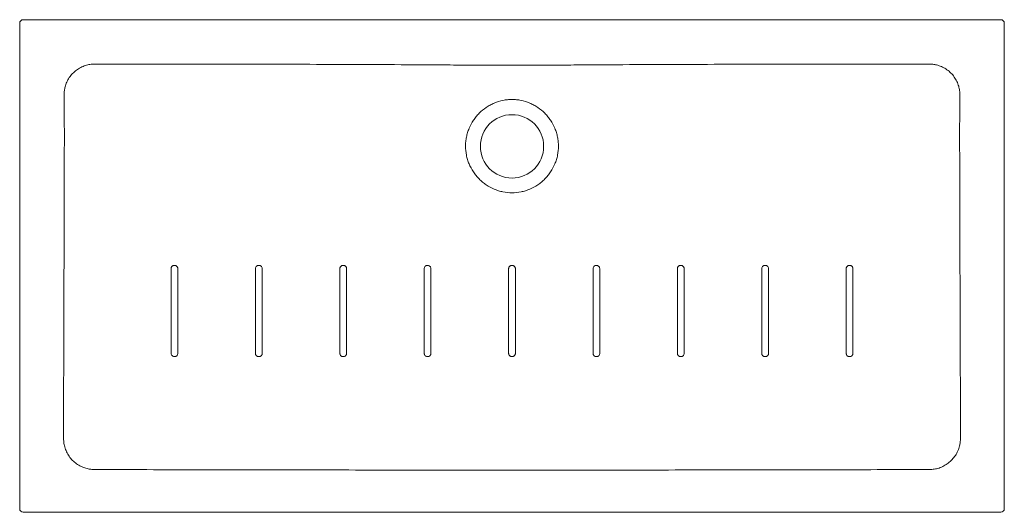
# Model space of a CAD drawing. Header units: millimetres. Extents: x 3289.75 to 3291.15, y 2249.06 to 2249.76.
import ezdxf

# ---------------------------------------------------------------- set-up
doc = ezdxf.new("R2010")
doc.units = ezdxf.units.MM
doc.layers.add('SANINDUSA', color=3, linetype='Continuous')

msp = doc.modelspace()

# ---------------------------------------------------------------- linework, layer by layer
at = {"layer": 'SANINDUSA', "linetype": 'Continuous', "lineweight": 15}
for p, q in [((3291.144, 2249.7609), (3289.754, 2249.7609)), ((3289.749, 2249.7559), (3289.749, 2249.0659)), ((3291.149, 2249.0659), (3291.149, 2249.7559)), ((3289.7554, 2249.0609), (3289.754, 2249.0609)), ((3291.144, 2249.0609), (3291.1426, 2249.0609))]:
    msp.add_line(p, q, dxfattribs=at)
at = {"layer": 'SANINDUSA', "linetype": 'Continuous', "lineweight": 15, "flags": 128}
for points in [[(3290.4442, 2249.4069), (3290.4442, 2249.4009), (3290.4442, 2249.3769), (3290.4442, 2249.2869)], [(3290.4538, 2249.2869), (3290.4538, 2249.2929), (3290.4538, 2249.3169), (3290.4538, 2249.4069)]]:
    msp.add_lwpolyline(points, dxfattribs=at)
at = {"layer": 'SANINDUSA', "linetype": 'Continuous', "lineweight": 15}
msp.add_circle((3290.449, 2249.5809), 0.045, dxfattribs=at)
for centre, major_axis, ratio, start_param, end_param in [((3289.754, 2249.7559), (0.00354, -0.00354), 0.998783, 2.356803, 3.926382), ((3291.144, 2249.7559), (-0.00354, -0.00354), 0.998783, 2.356803, 3.926382), ((3289.754, 2249.0659), (0.005, 0), 0.999391, 3.141593, 4.712389), ((3291.144, 2249.0659), (-0.005, 0), 0.999391, 1.570796, 3.141593)]:
    msp.add_ellipse(centre, major_axis=major_axis, ratio=ratio, start_param=start_param, end_param=end_param, dxfattribs=at)
for points, knots in [([(3289.8555, 2249.6978), (3289.8533, 2249.6977), (3289.8489, 2249.6975), (3289.8422, 2249.6959), (3289.8357, 2249.6932), (3289.8294, 2249.6893), (3289.824, 2249.6844), (3289.8193, 2249.6787), (3289.8158, 2249.6722), (3289.8136, 2249.666), (3289.8124, 2249.6602), (3289.8122, 2249.6568), (3289.8121, 2249.6551)], [0, 0, 0, 0, 0.097404, 0.194807, 0.303488, 0.41217, 0.521068, 0.629966, 0.738965, 0.847963, 0.923982, 1, 1, 1, 1]), ([(3291.0425, 2249.6978), (3290.9931, 2249.6978), (3290.9436, 2249.6978), (3290.8694, 2249.6977), (3290.8447, 2249.6977), (3290.7952, 2249.6976), (3290.7705, 2249.6976), (3290.721, 2249.6974), (3290.6963, 2249.6974), (3290.6468, 2249.6972), (3290.6221, 2249.697), (3290.585, 2249.6968), (3290.5727, 2249.6967), (3290.5479, 2249.6966), (3290.5356, 2249.6965), (3290.5108, 2249.6963), (3290.4985, 2249.6963), (3290.4737, 2249.6962), (3290.4614, 2249.6961), (3290.4366, 2249.6961), (3290.4243, 2249.6962), (3290.3996, 2249.6963), (3290.3872, 2249.6963), (3290.3625, 2249.6965), (3290.3501, 2249.6966), (3290.3254, 2249.6967), (3290.313, 2249.6968), (3290.2759, 2249.697), (3290.2512, 2249.6972), (3290.2017, 2249.6974), (3290.177, 2249.6974), (3290.1275, 2249.6976), (3290.1028, 2249.6976), (3290.0533, 2249.6977), (3290.0286, 2249.6977), (3289.9544, 2249.6978), (3289.9049, 2249.6978), (3289.8555, 2249.6978)], [0, 0, 0, 0, 0.125, 0.125, 0.1875, 0.1875, 0.25, 0.25, 0.3125, 0.3125, 0.375, 0.375, 0.40625, 0.40625, 0.4375, 0.4375, 0.46875, 0.46875, 0.5, 0.5, 0.53125, 0.53125, 0.5625, 0.5625, 0.59375, 0.59375, 0.625, 0.625, 0.6875, 0.6875, 0.75, 0.75, 0.8125, 0.8125, 0.875, 0.875, 1, 1, 1, 1]), ([(3291.0858, 2249.6551), (3291.0857, 2249.6573), (3291.0854, 2249.6617), (3291.0837, 2249.6683), (3291.0809, 2249.6749), (3291.0769, 2249.681), (3291.0719, 2249.6865), (3291.0661, 2249.691), (3291.0596, 2249.6944), (3291.0534, 2249.6965), (3291.0476, 2249.6976), (3291.0442, 2249.6977), (3291.0425, 2249.6978)], [0, 0, 0, 0, 0.097733, 0.195467, 0.304259, 0.413052, 0.521998, 0.630943, 0.73994, 0.848935, 0.924468, 1, 1, 1, 1]), ([(3289.8121, 2249.6551), (3289.8123, 2249.6449), (3289.8123, 2249.6347), (3289.8124, 2249.6143), (3289.8125, 2249.6041), (3289.8125, 2249.5837), (3289.8124, 2249.5735), (3289.8124, 2249.5532), (3289.8124, 2249.543), (3289.8122, 2249.492), (3289.8121, 2249.4512), (3289.8119, 2249.3696), (3289.8117, 2249.3288), (3289.8115, 2249.2473), (3289.8114, 2249.2065), (3289.8113, 2249.1657)], [0, 0, 0, 0, 0.0625, 0.0625, 0.125, 0.125, 0.1875, 0.1875, 0.25, 0.25, 0.5, 0.5, 0.75, 0.75, 1, 1, 1, 1]), ([(3290.449, 2249.5149), (3290.4446, 2249.5149), (3290.4403, 2249.5154), (3290.435, 2249.5165), (3290.434, 2249.5167), (3290.4318, 2249.5172), (3290.4308, 2249.5175), (3290.4277, 2249.5185), (3290.4256, 2249.5192), (3290.4197, 2249.5218), (3290.4159, 2249.5238), (3290.4114, 2249.5269), (3290.4105, 2249.5275), (3290.4088, 2249.5288), (3290.4079, 2249.5295), (3290.4054, 2249.5315), (3290.4038, 2249.533), (3290.4008, 2249.5361), (3290.3993, 2249.5377), (3290.3973, 2249.5402), (3290.3966, 2249.541), (3290.3953, 2249.5428), (3290.3947, 2249.5437), (3290.3917, 2249.5482), (3290.3896, 2249.552), (3290.3871, 2249.5579), (3290.3864, 2249.56), (3290.3854, 2249.5631), (3290.3851, 2249.5641), (3290.3846, 2249.5663), (3290.3844, 2249.5673), (3290.3833, 2249.5726), (3290.3829, 2249.5769), (3290.3829, 2249.5823), (3290.3829, 2249.5834), (3290.383, 2249.5856), (3290.3831, 2249.5866), (3290.3835, 2249.5899), (3290.3838, 2249.592), (3290.3846, 2249.5962), (3290.3852, 2249.5983), (3290.3864, 2249.6025), (3290.3872, 2249.6045), (3290.3897, 2249.6105), (3290.3917, 2249.6143), (3290.3953, 2249.6197), (3290.3966, 2249.6214), (3290.3987, 2249.624), (3290.3994, 2249.6248), (3290.4009, 2249.6264), (3290.4016, 2249.6272), (3290.4054, 2249.631), (3290.4088, 2249.6337), (3290.4132, 2249.6368), (3290.4141, 2249.6374), (3290.416, 2249.6385), (3290.4169, 2249.639), (3290.4198, 2249.6406), (3290.4218, 2249.6415), (3290.4277, 2249.6441), (3290.4318, 2249.6453), (3290.4371, 2249.6464), (3290.4382, 2249.6466), (3290.4404, 2249.647), (3290.4414, 2249.6471), (3290.4447, 2249.6474), (3290.4468, 2249.6476), (3290.4511, 2249.6476), (3290.4533, 2249.6474), (3290.4565, 2249.6471), (3290.4576, 2249.647), (3290.4597, 2249.6466), (3290.4608, 2249.6465), (3290.4661, 2249.6454), (3290.4702, 2249.6441), (3290.4762, 2249.6415), (3290.4782, 2249.6406), (3290.481, 2249.639), (3290.482, 2249.6385), (3290.4838, 2249.6374), (3290.4847, 2249.6368), (3290.4892, 2249.6337), (3290.4925, 2249.631), (3290.4964, 2249.6272), (3290.4971, 2249.6264), (3290.4986, 2249.6248), (3290.4993, 2249.6239), (3290.5014, 2249.6214), (3290.5026, 2249.6197), (3290.5062, 2249.6143), (3290.5083, 2249.6105), (3290.5104, 2249.6055), (3290.5108, 2249.6045), (3290.5115, 2249.6025), (3290.5119, 2249.6014), (3290.5128, 2249.5983), (3290.5133, 2249.5963), (3290.5142, 2249.592), (3290.5145, 2249.5899), (3290.5148, 2249.5867), (3290.5149, 2249.5856), (3290.515, 2249.5834), (3290.5151, 2249.5823), (3290.5151, 2249.5769), (3290.5147, 2249.5726), (3290.5136, 2249.5673), (3290.5134, 2249.5663), (3290.5128, 2249.5642), (3290.5125, 2249.5631), (3290.5116, 2249.56), (3290.5108, 2249.5579), (3290.5083, 2249.552), (3290.5063, 2249.5482), (3290.5033, 2249.5437), (3290.5027, 2249.5428), (3290.5014, 2249.541), (3290.5007, 2249.5402), (3290.4986, 2249.5377), (3290.4972, 2249.5361), (3290.4942, 2249.533), (3290.4926, 2249.5315), (3290.4901, 2249.5295), (3290.4892, 2249.5288), (3290.4875, 2249.5275), (3290.4866, 2249.5269), (3290.4821, 2249.5238), (3290.4783, 2249.5218), (3290.4723, 2249.5192), (3290.4703, 2249.5185), (3290.4672, 2249.5175), (3290.4661, 2249.5172), (3290.464, 2249.5167), (3290.463, 2249.5165), (3290.4577, 2249.5154), (3290.4534, 2249.5149), (3290.449, 2249.5149)], [0, 0, 0, 0, 0.03125, 0.03125, 0.039063, 0.039063, 0.046875, 0.046875, 0.0625, 0.0625, 0.09375, 0.09375, 0.101563, 0.101563, 0.109375, 0.109375, 0.125, 0.125, 0.140625, 0.140625, 0.148438, 0.148438, 0.15625, 0.15625, 0.1875, 0.1875, 0.203125, 0.203125, 0.210938, 0.210938, 0.21875, 0.21875, 0.25, 0.25, 0.257813, 0.257813, 0.265625, 0.265625, 0.28125, 0.28125, 0.296875, 0.296875, 0.3125, 0.3125, 0.34375, 0.34375, 0.359375, 0.359375, 0.367188, 0.367188, 0.375, 0.375, 0.40625, 0.40625, 0.414062, 0.414062, 0.421875, 0.421875, 0.4375, 0.4375, 0.46875, 0.46875, 0.476562, 0.476562, 0.484375, 0.484375, 0.5, 0.5, 0.515625, 0.515625, 0.523437, 0.523437, 0.53125, 0.53125, 0.5625, 0.5625, 0.578125, 0.578125, 0.585937, 0.585937, 0.59375, 0.59375, 0.625, 0.625, 0.632812, 0.632812, 0.640625, 0.640625, 0.65625, 0.65625, 0.6875, 0.6875, 0.695312, 0.695312, 0.703125, 0.703125, 0.71875, 0.71875, 0.734375, 0.734375, 0.742187, 0.742187, 0.75, 0.75, 0.78125, 0.78125, 0.789062, 0.789062, 0.796875, 0.796875, 0.8125, 0.8125, 0.84375, 0.84375, 0.851562, 0.851562, 0.859375, 0.859375, 0.875, 0.875, 0.890625, 0.890625, 0.898437, 0.898437, 0.90625, 0.90625, 0.9375, 0.9375, 0.953125, 0.953125, 0.960937, 0.960937, 0.96875, 0.96875, 1, 1, 1, 1]), ([(3291.0866, 2249.1657), (3291.0866, 2249.2065), (3291.0865, 2249.2473), (3291.0862, 2249.3288), (3291.0861, 2249.3696), (3291.0858, 2249.4512), (3291.0857, 2249.492), (3291.0856, 2249.543), (3291.0856, 2249.5532), (3291.0855, 2249.5735), (3291.0855, 2249.5837), (3291.0855, 2249.6041), (3291.0855, 2249.6143), (3291.0856, 2249.6347), (3291.0857, 2249.6449), (3291.0858, 2249.6551)], [0, 0, 0, 0, 0.25, 0.25, 0.5, 0.5, 0.75, 0.75, 0.8125, 0.8125, 0.875, 0.875, 0.9375, 0.9375, 1, 1, 1, 1]), ([(3289.9738, 2249.4069), (3289.9738, 2249.4072), (3289.9738, 2249.4075), (3289.9737, 2249.4081), (3289.9736, 2249.4084), (3289.9734, 2249.409), (3289.9732, 2249.4093), (3289.9729, 2249.4098), (3289.9726, 2249.4101), (3289.9722, 2249.4105), (3289.972, 2249.4107), (3289.9714, 2249.4111), (3289.9712, 2249.4112), (3289.9706, 2249.4115), (3289.9703, 2249.4116), (3289.9696, 2249.4117), (3289.9693, 2249.4117), (3289.9687, 2249.4117), (3289.9684, 2249.4117), (3289.9678, 2249.4116), (3289.9675, 2249.4115), (3289.9669, 2249.4112), (3289.9666, 2249.4111), (3289.9661, 2249.4107), (3289.9658, 2249.4105), (3289.9654, 2249.4101), (3289.9652, 2249.4098), (3289.9648, 2249.4093), (3289.9647, 2249.409), (3289.9644, 2249.4084), (3289.9643, 2249.4081), (3289.9642, 2249.4075), (3289.9642, 2249.4072), (3289.9642, 2249.4069)], [0, 0, 0, 0, 0.0625, 0.0625, 0.125, 0.125, 0.1875, 0.1875, 0.25, 0.25, 0.3125, 0.3125, 0.375, 0.375, 0.4375, 0.4375, 0.5, 0.5, 0.5625, 0.5625, 0.625, 0.625, 0.6875, 0.6875, 0.75, 0.75, 0.8125, 0.8125, 0.875, 0.875, 0.9375, 0.9375, 1, 1, 1, 1]), ([(3290.0938, 2249.4069), (3290.0938, 2249.4074), (3290.0937, 2249.4085), (3290.0928, 2249.41), (3290.0916, 2249.4111), (3290.0904, 2249.4115), (3290.0892, 2249.4118), (3290.0879, 2249.4117), (3290.0864, 2249.4111), (3290.0852, 2249.41), (3290.0843, 2249.4085), (3290.0842, 2249.4074), (3290.0842, 2249.4069)], [0, 0, 0, 0, 0.107367, 0.214703, 0.322006, 0.429305, 0.462488, 0.569877, 0.677276, 0.784709, 0.892158, 1, 1, 1, 1]), ([(3290.2138, 2249.4069), (3290.2138, 2249.4072), (3290.2138, 2249.4075), (3290.2137, 2249.4082), (3290.2136, 2249.4085), (3290.2133, 2249.409), (3290.2132, 2249.4093), (3290.2128, 2249.4098), (3290.2126, 2249.4101), (3290.2122, 2249.4105), (3290.2119, 2249.4107), (3290.2114, 2249.4111), (3290.2111, 2249.4112), (3290.2106, 2249.4115), (3290.2103, 2249.4116), (3290.2096, 2249.4117), (3290.2093, 2249.4117), (3290.2087, 2249.4117), (3290.2084, 2249.4117), (3290.2077, 2249.4116), (3290.2074, 2249.4115), (3290.2069, 2249.4112), (3290.2066, 2249.4111), (3290.2061, 2249.4107), (3290.2058, 2249.4105), (3290.2054, 2249.4101), (3290.2052, 2249.4098), (3290.2048, 2249.4093), (3290.2047, 2249.409), (3290.2044, 2249.4085), (3290.2043, 2249.4082), (3290.2042, 2249.4075), (3290.2042, 2249.4072), (3290.2042, 2249.4069)], [0, 0, 0, 0, 0.0625, 0.0625, 0.125, 0.125, 0.1875, 0.1875, 0.25, 0.25, 0.3125, 0.3125, 0.375, 0.375, 0.4375, 0.4375, 0.5, 0.5, 0.5625, 0.5625, 0.625, 0.625, 0.6875, 0.6875, 0.75, 0.75, 0.8125, 0.8125, 0.875, 0.875, 0.9375, 0.9375, 1, 1, 1, 1]), ([(3290.3338, 2249.4069), (3290.3338, 2249.4071), (3290.3338, 2249.4078), (3290.3334, 2249.409), (3290.3325, 2249.4104), (3290.3312, 2249.4113), (3290.3296, 2249.4118), (3290.3279, 2249.4117), (3290.3264, 2249.4111), (3290.3252, 2249.41), (3290.3243, 2249.4085), (3290.3242, 2249.4075), (3290.3242, 2249.4069)], [0, 0, 0, 0, 0.033459, 0.140853, 0.248195, 0.355502, 0.462799, 0.57029, 0.677662, 0.78508, 0.892526, 1, 1, 1, 1]), ([(3290.4538, 2249.4069), (3290.4538, 2249.4072), (3290.4538, 2249.4075), (3290.4537, 2249.4082), (3290.4536, 2249.4085), (3290.4534, 2249.4089), (3290.4533, 2249.409), (3290.4532, 2249.4093), (3290.4531, 2249.4095), (3290.4528, 2249.4099), (3290.4526, 2249.4101), (3290.4522, 2249.4105), (3290.4519, 2249.4107), (3290.4514, 2249.4111), (3290.4511, 2249.4112), (3290.4505, 2249.4115), (3290.4502, 2249.4116), (3290.4496, 2249.4117), (3290.4493, 2249.4117), (3290.4487, 2249.4117), (3290.4484, 2249.4117), (3290.4477, 2249.4116), (3290.4474, 2249.4115), (3290.4468, 2249.4112), (3290.4466, 2249.4111), (3290.446, 2249.4107), (3290.4458, 2249.4105), (3290.4454, 2249.4101), (3290.4451, 2249.4098), (3290.4448, 2249.4093), (3290.4446, 2249.409), (3290.4444, 2249.4085), (3290.4443, 2249.4082), (3290.4442, 2249.4075), (3290.4442, 2249.4072), (3290.4442, 2249.4069)], [0, 0, 0, 0, 0.0625, 0.0625, 0.125, 0.125, 0.15625, 0.15625, 0.1875, 0.1875, 0.25, 0.25, 0.3125, 0.3125, 0.375, 0.375, 0.4375, 0.4375, 0.5, 0.5, 0.5625, 0.5625, 0.625, 0.625, 0.6875, 0.6875, 0.75, 0.75, 0.8125, 0.8125, 0.875, 0.875, 0.9375, 0.9375, 1, 1, 1, 1]), ([(3290.5738, 2249.4069), (3290.5738, 2249.4071), (3290.5738, 2249.4078), (3290.5734, 2249.409), (3290.5725, 2249.4104), (3290.5711, 2249.4113), (3290.5696, 2249.4118), (3290.5679, 2249.4117), (3290.5664, 2249.4111), (3290.5651, 2249.41), (3290.5643, 2249.4085), (3290.5642, 2249.4074), (3290.5642, 2249.4069)], [0, 0, 0, 0, 0.033736, 0.141165, 0.248549, 0.355887, 0.463211, 0.570394, 0.677724, 0.785103, 0.892529, 1, 1, 1, 1]), ([(3290.6938, 2249.4069), (3290.6938, 2249.4072), (3290.6938, 2249.4075), (3290.6936, 2249.4082), (3290.6936, 2249.4085), (3290.6933, 2249.409), (3290.6932, 2249.4093), (3290.6928, 2249.4098), (3290.6926, 2249.4101), (3290.6922, 2249.4105), (3290.6919, 2249.4107), (3290.6914, 2249.4111), (3290.6911, 2249.4112), (3290.6905, 2249.4115), (3290.6902, 2249.4116), (3290.6896, 2249.4117), (3290.6893, 2249.4117), (3290.6887, 2249.4117), (3290.6883, 2249.4117), (3290.6877, 2249.4116), (3290.6874, 2249.4115), (3290.6868, 2249.4112), (3290.6866, 2249.4111), (3290.686, 2249.4107), (3290.6858, 2249.4105), (3290.6853, 2249.4101), (3290.6851, 2249.4098), (3290.6848, 2249.4093), (3290.6846, 2249.409), (3290.6844, 2249.4085), (3290.6843, 2249.4081), (3290.6842, 2249.4075), (3290.6841, 2249.4072), (3290.6841, 2249.4069)], [0, 0, 0, 0, 0.0625, 0.0625, 0.125, 0.125, 0.1875, 0.1875, 0.25, 0.25, 0.3125, 0.3125, 0.375, 0.375, 0.4375, 0.4375, 0.5, 0.5, 0.5625, 0.5625, 0.625, 0.625, 0.6875, 0.6875, 0.75, 0.75, 0.8125, 0.8125, 0.875, 0.875, 0.9375, 0.9375, 1, 1, 1, 1]), ([(3290.8138, 2249.4069), (3290.8137, 2249.4074), (3290.8136, 2249.4085), (3290.8128, 2249.41), (3290.8116, 2249.4111), (3290.8104, 2249.4115), (3290.8092, 2249.4118), (3290.8079, 2249.4117), (3290.8063, 2249.4111), (3290.8051, 2249.41), (3290.8043, 2249.4085), (3290.8042, 2249.4074), (3290.8041, 2249.4069)], [0, 0, 0, 0, 0.1073535, 0.2147523, 0.3221815, 0.4296196, 0.4638334, 0.5711963, 0.6785543, 0.785877, 0.8931791, 1, 1, 1, 1]), ([(3290.9338, 2249.4069), (3290.9338, 2249.4072), (3290.9338, 2249.4075), (3290.9336, 2249.4081), (3290.9335, 2249.4084), (3290.9334, 2249.4089), (3290.9333, 2249.409), (3290.9331, 2249.4093), (3290.9331, 2249.4094), (3290.9328, 2249.4098), (3290.9326, 2249.4101), (3290.9321, 2249.4105), (3290.9319, 2249.4107), (3290.9314, 2249.4111), (3290.9311, 2249.4112), (3290.9305, 2249.4115), (3290.9302, 2249.4116), (3290.9296, 2249.4117), (3290.9293, 2249.4117), (3290.9286, 2249.4117), (3290.9283, 2249.4117), (3290.9277, 2249.4116), (3290.9274, 2249.4115), (3290.9268, 2249.4112), (3290.9265, 2249.4111), (3290.926, 2249.4107), (3290.9258, 2249.4105), (3290.9253, 2249.4101), (3290.9251, 2249.4098), (3290.9248, 2249.4093), (3290.9246, 2249.409), (3290.9244, 2249.4084), (3290.9243, 2249.4081), (3290.9242, 2249.4075), (3290.9241, 2249.4072), (3290.9241, 2249.4069)], [0, 0, 0, 0, 0.0625, 0.0625, 0.125, 0.125, 0.15625, 0.15625, 0.1875, 0.1875, 0.25, 0.25, 0.3125, 0.3125, 0.375, 0.375, 0.4375, 0.4375, 0.5, 0.5, 0.5625, 0.5625, 0.625, 0.625, 0.6875, 0.6875, 0.75, 0.75, 0.8125, 0.8125, 0.875, 0.875, 0.9375, 0.9375, 1, 1, 1, 1]), ([(3289.9642, 2249.4069), (3289.9642, 2249.3869), (3289.9642, 2249.3669), (3289.9642, 2249.3269), (3289.9642, 2249.3069), (3289.9642, 2249.2869)], [0, 0, 0, 0, 0.5, 0.5, 1, 1, 1, 1]), ([(3289.9738, 2249.2869), (3289.9738, 2249.3069), (3289.9738, 2249.3309), (3289.9738, 2249.3709), (3289.9738, 2249.3909), (3289.9738, 2249.4069)], [0, 0, 0, 0, 0.500221, 0.600201, 1, 1, 1, 1]), ([(3290.0842, 2249.4069), (3290.0842, 2249.3869), (3290.0842, 2249.3669), (3290.0842, 2249.3269), (3290.0842, 2249.3069), (3290.0842, 2249.2869)], [0, 0, 0, 0, 0.5, 0.5, 1, 1, 1, 1]), ([(3290.0938, 2249.2869), (3290.0938, 2249.2889), (3290.0938, 2249.2989), (3290.0938, 2249.3249), (3290.0938, 2249.3629), (3290.0938, 2249.3929), (3290.0938, 2249.4069)], [0, 0, 0, 0, 0.049974, 0.249873, 0.649669, 1, 1, 1, 1]), ([(3290.2042, 2249.4069), (3290.2042, 2249.3969), (3290.2042, 2249.3869), (3290.2042, 2249.3669), (3290.2042, 2249.3569), (3290.2042, 2249.3269), (3290.2042, 2249.3069), (3290.2042, 2249.2869)], [0, 0, 0, 0, 0.25, 0.25, 0.5, 0.5, 1, 1, 1, 1]), ([(3290.2138, 2249.2869), (3290.2138, 2249.3069), (3290.2138, 2249.3309), (3290.2138, 2249.3709), (3290.2138, 2249.3909), (3290.2138, 2249.4069)], [0, 0, 0, 0, 0.500362, 0.600279, 1, 1, 1, 1]), ([(3290.3242, 2249.4069), (3290.3242, 2249.3869), (3290.3242, 2249.3669), (3290.3242, 2249.3269), (3290.3242, 2249.3069), (3290.3242, 2249.2869)], [0, 0, 0, 0, 0.5, 0.5, 1, 1, 1, 1]), ([(3290.3338, 2249.2869), (3290.3338, 2249.3069), (3290.3338, 2249.3269), (3290.3338, 2249.3669), (3290.3338, 2249.3869), (3290.3338, 2249.4069)], [0, 0, 0, 0, 0.5, 0.5, 1, 1, 1, 1]), ([(3290.5642, 2249.4069), (3290.5642, 2249.3869), (3290.5642, 2249.3669), (3290.5642, 2249.3269), (3290.5642, 2249.3069), (3290.5642, 2249.2869)], [0, 0, 0, 0, 0.5, 0.5, 1, 1, 1, 1]), ([(3290.5738, 2249.2869), (3290.5738, 2249.3069), (3290.5738, 2249.3269), (3290.5738, 2249.3669), (3290.5738, 2249.3869), (3290.5738, 2249.4069)], [0, 0, 0, 0, 0.5, 0.5, 1, 1, 1, 1]), ([(3290.6841, 2249.4069), (3290.6841, 2249.4049), (3290.6841, 2249.3889), (3290.6841, 2249.3689), (3290.6841, 2249.3437), (3290.6841, 2249.3263), (3290.6841, 2249.3063), (3290.6841, 2249.2935), (3290.6841, 2249.2869)], [0, 0, 0, 0, 0.049959, 0.399721, 0.499638, 0.680007, 0.834817, 1, 1, 1, 1]), ([(3290.6938, 2249.2869), (3290.6938, 2249.3069), (3290.6938, 2249.3269), (3290.6938, 2249.3569), (3290.6938, 2249.3669), (3290.6938, 2249.3869), (3290.6938, 2249.3969), (3290.6938, 2249.4069)], [0, 0, 0, 0, 0.5, 0.5, 0.75, 0.75, 1, 1, 1, 1]), ([(3290.8041, 2249.4069), (3290.8041, 2249.3909), (3290.8041, 2249.3709), (3290.8041, 2249.3309), (3290.8041, 2249.3069), (3290.8041, 2249.2869)], [0, 0, 0, 0, 0.399739, 0.499691, 1, 1, 1, 1]), ([(3290.8138, 2249.2869), (3290.8138, 2249.2889), (3290.8138, 2249.2989), (3290.8138, 2249.3249), (3290.8138, 2249.3629), (3290.8138, 2249.3929), (3290.8138, 2249.4069)], [0, 0, 0, 0, 0.049975, 0.249876, 0.649678, 1, 1, 1, 1]), ([(3290.9241, 2249.4069), (3290.9241, 2249.3909), (3290.9241, 2249.3709), (3290.9241, 2249.3309), (3290.9241, 2249.3069), (3290.9241, 2249.2869)], [0, 0, 0, 0, 0.3997987, 0.4997785, 1, 1, 1, 1]), ([(3290.9338, 2249.2869), (3290.9338, 2249.3069), (3290.9338, 2249.3269), (3290.9338, 2249.3669), (3290.9338, 2249.3869), (3290.9338, 2249.4069)], [0, 0, 0, 0, 0.5, 0.5, 1, 1, 1, 1]), ([(3289.9642, 2249.2869), (3289.9642, 2249.2867), (3289.9642, 2249.286), (3289.9646, 2249.2848), (3289.9655, 2249.2834), (3289.9668, 2249.2825), (3289.9684, 2249.282), (3289.9701, 2249.2821), (3289.9716, 2249.2827), (3289.9728, 2249.2838), (3289.9737, 2249.2853), (3289.9738, 2249.2863), (3289.9738, 2249.2869)], [0, 0, 0, 0, 0.033886, 0.141216, 0.248531, 0.355857, 0.463183, 0.570357, 0.67778, 0.785206, 0.892615, 1, 1, 1, 1]), ([(3290.0842, 2249.2869), (3290.0842, 2249.2864), (3290.0843, 2249.2858), (3290.0846, 2249.2848), (3290.0852, 2249.2838), (3290.0864, 2249.2827), (3290.0876, 2249.2822), (3290.0888, 2249.282), (3290.0901, 2249.2821), (3290.0916, 2249.2827), (3290.0928, 2249.2838), (3290.0937, 2249.2853), (3290.0938, 2249.2864), (3290.0938, 2249.2869)], [0, 0, 0, 0, 0.100574, 0.107514, 0.214888, 0.322218, 0.429521, 0.46307, 0.570402, 0.677743, 0.785123, 0.892539, 1, 1, 1, 1]), ([(3290.2042, 2249.2869), (3290.2042, 2249.2864), (3290.2043, 2249.2858), (3290.2046, 2249.2848), (3290.2052, 2249.2838), (3290.2064, 2249.2827), (3290.2076, 2249.2822), (3290.2088, 2249.282), (3290.2101, 2249.2821), (3290.2116, 2249.2827), (3290.2128, 2249.2838), (3290.2137, 2249.2853), (3290.2138, 2249.2864), (3290.2138, 2249.2869)], [0, 0, 0, 0, 0.100568, 0.107537, 0.214931, 0.322281, 0.429591, 0.46294, 0.570252, 0.677571, 0.784931, 0.892335, 1, 1, 1, 1]), ([(3290.3242, 2249.2869), (3290.3242, 2249.2864), (3290.3242, 2249.2859), (3290.3246, 2249.2848), (3290.3252, 2249.2838), (3290.3264, 2249.2827), (3290.3276, 2249.2823), (3290.3288, 2249.282), (3290.3301, 2249.2821), (3290.3316, 2249.2827), (3290.3328, 2249.2838), (3290.3337, 2249.2853), (3290.3338, 2249.2864), (3290.3338, 2249.2869)], [0, 0, 0, 0, 0.100566, 0.107547, 0.214957, 0.322327, 0.429652, 0.462861, 0.570159, 0.677466, 0.784807, 0.892192, 1, 1, 1, 1]), ([(3290.4442, 2249.2869), (3290.4442, 2249.2866), (3290.4442, 2249.2863), (3290.4443, 2249.2857), (3290.4444, 2249.2854), (3290.4446, 2249.2849), (3290.4447, 2249.2848), (3290.4448, 2249.2845), (3290.4449, 2249.2844), (3290.4452, 2249.284), (3290.4454, 2249.2837), (3290.4458, 2249.2833), (3290.446, 2249.2831), (3290.4466, 2249.2827), (3290.4469, 2249.2826), (3290.4474, 2249.2823), (3290.4477, 2249.2822), (3290.4484, 2249.2821), (3290.4487, 2249.2821), (3290.4493, 2249.2821), (3290.4496, 2249.2821), (3290.4502, 2249.2822), (3290.4505, 2249.2823), (3290.4511, 2249.2826), (3290.4514, 2249.2827), (3290.4519, 2249.2831), (3290.4522, 2249.2833), (3290.4526, 2249.2837), (3290.4528, 2249.284), (3290.4532, 2249.2845), (3290.4533, 2249.2848), (3290.4536, 2249.2854), (3290.4537, 2249.2857), (3290.4538, 2249.2863), (3290.4538, 2249.2866), (3290.4538, 2249.2869)], [0, 0, 0, 0, 0.0625, 0.0625, 0.125, 0.125, 0.15625, 0.15625, 0.1875, 0.1875, 0.25, 0.25, 0.3125, 0.3125, 0.375, 0.375, 0.4375, 0.4375, 0.5, 0.5, 0.5625, 0.5625, 0.625, 0.625, 0.6875, 0.6875, 0.75, 0.75, 0.8125, 0.8125, 0.875, 0.875, 0.9375, 0.9375, 1, 1, 1, 1]), ([(3290.5642, 2249.2869), (3290.5642, 2249.2864), (3290.5642, 2249.2859), (3290.5646, 2249.2848), (3290.5651, 2249.2838), (3290.5664, 2249.2827), (3290.5676, 2249.2823), (3290.5688, 2249.282), (3290.5701, 2249.2821), (3290.5716, 2249.2827), (3290.5728, 2249.2838), (3290.5737, 2249.2853), (3290.5738, 2249.2864), (3290.5738, 2249.2869)], [0, 0, 0, 0, 0.100565, 0.107545, 0.214974, 0.322374, 0.429734, 0.462824, 0.570116, 0.677413, 0.784726, 0.892077, 1, 1, 1, 1]), ([(3290.6841, 2249.2869), (3290.6842, 2249.2864), (3290.6842, 2249.2858), (3290.6846, 2249.2848), (3290.6851, 2249.2838), (3290.6864, 2249.2827), (3290.6876, 2249.2822), (3290.6888, 2249.282), (3290.6901, 2249.2821), (3290.6916, 2249.2827), (3290.6928, 2249.2838), (3290.6936, 2249.2853), (3290.6938, 2249.2864), (3290.6938, 2249.2869)], [0, 0, 0, 0, 0.100566, 0.107531, 0.214959, 0.322375, 0.429755, 0.46285, 0.570149, 0.677451, 0.784755, 0.892085, 1, 1, 1, 1]), ([(3290.8041, 2249.2869), (3290.8042, 2249.2864), (3290.8042, 2249.2858), (3290.8046, 2249.2848), (3290.8051, 2249.2838), (3290.8064, 2249.2827), (3290.8075, 2249.2822), (3290.8088, 2249.282), (3290.8101, 2249.2821), (3290.8116, 2249.2827), (3290.8128, 2249.2838), (3290.8136, 2249.2853), (3290.8138, 2249.2864), (3290.8138, 2249.2869)], [0, 0, 0, 0, 0.100574, 0.107504, 0.21492, 0.322342, 0.429744, 0.462891, 0.570209, 0.677524, 0.784827, 0.892142, 1, 1, 1, 1]), ([(3290.9241, 2249.2869), (3290.9242, 2249.2864), (3290.9242, 2249.2858), (3290.9246, 2249.2848), (3290.9251, 2249.2838), (3290.9264, 2249.2827), (3290.9275, 2249.2822), (3290.9288, 2249.282), (3290.93, 2249.2821), (3290.9316, 2249.2827), (3290.9328, 2249.2838), (3290.9336, 2249.2853), (3290.9337, 2249.2863), (3290.9338, 2249.2869)], [0, 0, 0, 0, 0.1005784, 0.1074676, 0.2148675, 0.322285, 0.4296974, 0.4629204, 0.570258, 0.6775933, 0.7849071, 0.8922168, 1, 1, 1, 1]), ([(3289.8113, 2249.1657), (3289.8115, 2249.1634), (3289.8117, 2249.1588), (3289.8134, 2249.1518), (3289.8163, 2249.1451), (3289.8203, 2249.1388), (3289.8254, 2249.1332), (3289.8313, 2249.1286), (3289.8379, 2249.1251), (3289.8443, 2249.1229), (3289.8503, 2249.1218), (3289.8538, 2249.1217), (3289.8556, 2249.1216)], [0, 0, 0, 0, 0.100319, 0.200638, 0.308246, 0.415855, 0.523602, 0.63135, 0.739161, 0.846971, 0.923486, 1, 1, 1, 1]), ([(3291.0424, 2249.1216), (3291.0447, 2249.1217), (3291.0494, 2249.1219), (3291.0564, 2249.1237), (3291.0631, 2249.1265), (3291.0694, 2249.1306), (3291.0749, 2249.1356), (3291.0796, 2249.1415), (3291.0831, 2249.1481), (3291.0853, 2249.1545), (3291.0864, 2249.1604), (3291.0866, 2249.164), (3291.0866, 2249.1657)], [0, 0, 0, 0, 0.100698, 0.201396, 0.309003, 0.416611, 0.524371, 0.632132, 0.739941, 0.84775, 0.923875, 1, 1, 1, 1]), ([(3289.8556, 2249.1216), (3289.905, 2249.1215), (3289.9545, 2249.1214), (3290.0534, 2249.1213), (3290.1028, 2249.1212), (3290.2017, 2249.121), (3290.2512, 2249.1209), (3290.3501, 2249.1208), (3290.3995, 2249.1208), (3290.4984, 2249.1208), (3290.5479, 2249.1208), (3290.6468, 2249.1209), (3290.6962, 2249.121), (3290.7951, 2249.1212), (3290.8446, 2249.1213), (3290.9435, 2249.1214), (3290.993, 2249.1215), (3291.0424, 2249.1216)], [0, 0, 0, 0, 0.125, 0.125, 0.25, 0.25, 0.375, 0.375, 0.5, 0.5, 0.625, 0.625, 0.75, 0.75, 0.875, 0.875, 1, 1, 1, 1]), ([(3291.1426, 2249.0609), (3291.025, 2249.0609), (3290.7875, 2249.0609), (3290.4301, 2249.0609), (3290.0853, 2249.0609), (3289.8604, 2249.0609), (3289.7554, 2249.0609)], [0, 0, 0, 0, 0.254249, 0.513601, 0.772952, 1, 1, 1, 1])]:
    msp.add_open_spline(points, degree=3, knots=knots, dxfattribs=at)

doc.saveas('drawing.dxf')
